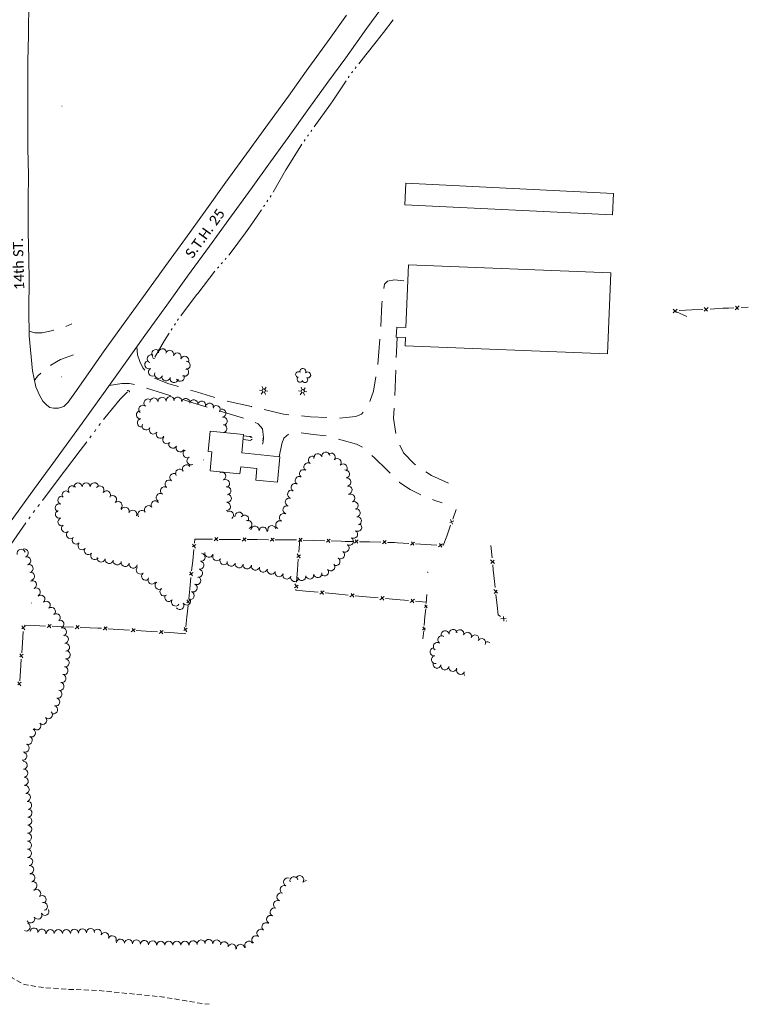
# Model space of a CAD drawing. Extents: x 297264 to 301592, y 46903 to 51888.
# Tile 15 of 16: x 300395 to 301113, y 49770 to 50741. Entities that reach past the tile are written whole.
import ezdxf
from ezdxf.enums import TextEntityAlignment as Align

# ---------------------------------------------------------------- set-up
doc = ezdxf.new("R2010")
doc.units = 0
doc.header["$MEASUREMENT"] = 0
for name, pattern in [('DGN Style 3', [37.5, 25, -12.5]), ('DGN Style 5', [20, 10, -10]), ('Echnl', [0.68, 0.25, -0.03, 0.02, -0.03, 0.02, -0.03, 0.02, -0.03, 0.25]), ('Wisdot3', [0.1875, 0.125, -0.0625])]:
    doc.linetypes.add(name, pattern=pattern)
for name, color, linetype, lineweight in [('Level 11', 7, 'Continuous', 25), ('Level 12', 241, 'Continuous', 25), ('Level 14', 1, 'Continuous', 25), ('Level 15', 40, 'Efen', 25), ('Level 17', 50, 'Wisdot3', 25), ('Level 18', 72, 'Etrel', 25), ('Level 19', 153, 'Echnl', 25)]:
    doc.layers.add(name, color=color, linetype=linetype, lineweight=lineweight)
doc.styles.add('CalibriLight', font='calibril.ttf')
doc.styles.add('CalibriRegular', font='calibri.ttf')
doc.linetypes.add('Efen', pattern='A,0.105,-0.0325,[20,dgnlstyle-ewdotudls.shx,S=0.000293,R=0,X=0,Y=0],-0.0325,0.105', length=0.275)
doc.linetypes.add('Etrel', pattern='A,0,[14,dgnlstyle-ewdotudls.shx,S=0.00065925,R=0,X=0,Y=0],-0.082294', length=0.082294)

# ---------------------------------------------------------------- blocks, each defined once
blk = doc.blocks.new('CULVRT_6')
at = {"layer": 'Level 15', "color": 40, "linetype": 'Continuous', "lineweight": 0}
blk.add_arc((10, 7.5), 12.5, 216.87987, 323.11943, dxfattribs=at)
blk = doc.blocks.new('CULVRT_7')
at = {"layer": 'Level 15', "color": 40, "linetype": 'Continuous', "lineweight": 0}
blk.add_arc((10, 7.5), 12.5, 216.87999, 323.11955, dxfattribs=at)
blk = doc.blocks.new('POLE')
at = {"color": 0, "linetype": 'ByBlock', "lineweight": -2, "transparency": 16777216}
for radius in [0.06, 0.045, 0.03, 0.015]:
    blk.add_circle((0, 0), radius, dxfattribs=at)
blk = doc.blocks.new('LTP')
at = {"layer": 'Level 14', "color": 20, "linetype": 'Continuous', "lineweight": 0}
for p, q in [((-1.64, 0.07), (-4.24, 0.14)), ((-0.8, 1.43), (-2, 3.73)), ((0.9, 1.42), (2.27, 3.65)), ((-0.88, -1.42), (-2.24, -3.61)), ((0.76, -1.47), (2, -3.65)), ((1.64, -0.02), (4.16, -0.09))]:
    blk.add_line(p, q, dxfattribs=at)
blk.add_circle((0, 0), 1.64, dxfattribs=at)
blk = doc.blocks.new('ANT')
at = {"color": 0, "linetype": 'ByBlock', "lineweight": -2, "transparency": 16777216, "style": 'CalibriLight'}
blk.add_text('ANT.', height=0.07, dxfattribs=at).set_placement((0, 0), align=Align.MIDDLE_CENTER)
blk = doc.blocks.new('TREE')
at = {"layer": 'Level 18', "color": 93, "linetype": 'Continuous', "lineweight": 0}
for centre, radius, start, end in [((-4.47, 0.2), 2.78, 78.07141, 279.08246), ((-1.47, 4.28), 2.78, 1.3944, 209.16739), ((3.57, 2.42), 2.97, 278.42351, 139.65739), ((-2.01, -4.2), 2.61, 140.77956, 358.71217), ((3.46, -3.43), 2.97, 196.07432, 79.04759)]:
    blk.add_arc(centre, radius, start, end, dxfattribs=at)

msp = doc.modelspace()

# ---------------------------------------------------------------- linework, layer by layer
at = {"layer": 'Level 11', "color": 21, "linetype": 'Continuous', "lineweight": 13, "flags": 128}
for points in [[(300449.17, 50372.95), (300442.83, 50363.95), (300438.55, 50359.73), (300433.23, 50358.03), (300428.42, 50357.86), (300424.54, 50358.69), (300421.53, 50360.79), (300417.69, 50364.88), (300414.41, 50370.66), (300410.92, 50378.95), (300407.55, 50394.65), (300404.29, 50429.23), (300403.82, 50454.54), (300404.11, 50484.57), (300403.98, 50504.92), (300403.29, 50531.91), (300403.13, 50563.45), (300403.58, 50587.79), (300403.08, 50614.35), (300402.97, 50640.73), (300402.84, 50669.71), (300403.05, 50700.36), (300403.59, 50726.03), (300403.78, 50761.04)], [(300287.18, 50107.16), (300311.29, 50140.6), (300331.98, 50169.98), (300349.43, 50194.73), (300366.09, 50218.23), (300384.89, 50244.58), (300409.61, 50278.75), (300427.49, 50303.2), (300456.56, 50343.15), (300479.33, 50374.69), (300497.33, 50400.09), (300518.31, 50429.55), (300539.85, 50459.66), (300560.52, 50488.12), (300581.89, 50517.65), (300601.13, 50544.14), (300623.03, 50574.5), (300642.08, 50601.01), (300659.65, 50625.08), (300679.9, 50653.59), (300698.64, 50679.47), (300716.29, 50703.7), (300737.12, 50732.77), (300755.53, 50757.81)], [(300449.17, 50372.95), (300462.4, 50391.82), (300478.24, 50414.35), (300497.85, 50441.84), (300516.89, 50468.27), (300538.88, 50498.77), (300558.36, 50525.37), (300577.63, 50552.41), (300598.2, 50580.81), (300618.37, 50608.82), (300640.3, 50638.8), (300659.78, 50665.83), (300677.39, 50690.39), (300698.37, 50719.36), (300717.18, 50745.63)]]:
    msp.add_lwpolyline(points, dxfattribs=at)
at = {"layer": 'Level 12', "color": 241, "linetype": 'Continuous', "lineweight": 13, "flags": 128}
for points in [[(300774.69, 50558.68), (300979.21, 50548.54), (300980.27, 50569.89), (300775.75, 50580.03)], [(300774.84, 50419.53), (300974.48, 50411.65), (300977.63, 50491.34), (300778.07, 50499.22), (300775.62, 50437.41), (300766.59, 50437.77), (300766.2, 50427.87), (300775.16, 50427.52)], [(300582.61, 50296), (300612.09, 50293.02), (300612.79, 50299.97), (300628.82, 50298.35), (300627.67, 50287.04), (300648.98, 50284.88), (300651.52, 50309.96), (300613.77, 50313.79), (300615.61, 50332.01), (300582.85, 50335.33), (300580.81, 50315.19), (300584.51, 50314.81)]]:
    msp.add_lwpolyline(points, close=True, dxfattribs=at)
at = {"layer": 'Level 15', "color": 40, "linetype": 'Continuous', "lineweight": 0}
for p, q in [((301039.05, 50451.92), (301042.96, 50455.7)), ((301039.05, 50455.5), (301042.31, 50452.17)), ((301069.74, 50453.55), (301073.65, 50457.33)), ((301069.74, 50457.13), (301073, 50453.8)), ((301100.41, 50455.12), (301104.35, 50458.88)), ((301100.44, 50458.7), (301103.68, 50455.35)), ((300822.77, 50246.76), (300818.87, 50245.19)), ((300819.79, 50247.99), (300821.59, 50243.44)), ((300590.4, 50230.21), (300586.68, 50227.02)), ((300590.2, 50227), (300587.45, 50230.16)), ((300618.05, 50230.02), (300614.34, 50226.83)), ((300617.86, 50226.81), (300615.1, 50229.98)), ((300645.7, 50229.83), (300641.99, 50226.64)), ((300645.51, 50226.62), (300642.76, 50229.79)), ((300673.36, 50229.64), (300669.65, 50226.45)), ((300673.13, 50226.39), (300670.46, 50229.63)), ((300701.04, 50228.7), (300697.25, 50225.61)), ((300700.77, 50225.49), (300698.09, 50228.73)), ((300728.67, 50227.91), (300724.9, 50224.79)), ((300728.42, 50224.7), (300725.72, 50227.91)), ((300756.31, 50227.24), (300752.55, 50224.12)), ((300756.07, 50224.03), (300753.37, 50227.25)), ((300568.63, 50223.4), (300565.22, 50220.96)), ((300565.45, 50223.9), (300568.27, 50219.9)), ((300784, 50225.83), (300780.11, 50222.85)), ((300783.63, 50222.63), (300781.05, 50225.95)), ((300811.6, 50224.12), (300807.72, 50221.14)), ((300811.23, 50220.92), (300808.65, 50224.24)), ((300668.13, 50210.44), (300671.75, 50213.15)), ((300671.57, 50209.98), (300668.43, 50214.22)), ((300862.95, 50204.82), (300859.14, 50208.44)), ((300859.5, 50204.68), (300862.58, 50207.96)), ((300565.8, 50195.89), (300562.38, 50193.45)), ((300562.62, 50196.39), (300565.44, 50192.39)), ((300665.78, 50180.73), (300669.4, 50183.44)), ((300669.22, 50180.28), (300666.08, 50184.51)), ((300866.12, 50175.35), (300862.26, 50178.9)), ((300862.67, 50175.15), (300865.7, 50178.48)), ((300562.96, 50168.38), (300559.55, 50165.94)), ((300559.78, 50168.88), (300562.6, 50164.88)), ((300695.07, 50177.61), (300690.78, 50174.55)), ((300694.55, 50174.18), (300691.9, 50177.85)), ((300724.73, 50174.75), (300720.44, 50171.69)), ((300724.22, 50171.33), (300721.55, 50174.98)), ((300754.4, 50172.05), (300750.12, 50168.96)), ((300753.9, 50168.62), (300751.23, 50172.27)), ((300784.07, 50169.34), (300779.8, 50166.25)), ((300783.57, 50165.9), (300780.9, 50169.56)), ((300794.09, 50161.24), (300796.77, 50163.21)), ((300796.62, 50160.87), (300794.34, 50164.02)), ((300874.52, 50150.41), (300869.28, 50150.08)), ((300872.28, 50147.79), (300871.97, 50152.28)), ((300400.26, 50142.81), (300396.93, 50140.26)), ((300397.06, 50143.2), (300400.01, 50139.3)), ((300425.86, 50144.44), (300422.06, 50141.37)), ((300425.57, 50141.24), (300422.92, 50144.49)), ((300453.5, 50143.39), (300449.69, 50140.32)), ((300453.21, 50140.19), (300450.55, 50143.44)), ((300481.17, 50142.1), (300477.28, 50139.13)), ((300480.79, 50138.9), (300478.23, 50142.22)), ((300508.76, 50140.33), (300504.88, 50137.35)), ((300508.39, 50137.13), (300505.82, 50140.45)), ((300560.13, 50140.87), (300556.71, 50138.44)), ((300556.95, 50141.37), (300559.77, 50137.37)), ((300792.1, 50139.36), (300794.79, 50141.33)), ((300794.64, 50139), (300792.36, 50142.15)), ((300536.36, 50138.56), (300532.48, 50135.58)), ((300535.99, 50135.36), (300533.42, 50138.68)), ((300398.34, 50115.22), (300395, 50112.67)), ((300395.14, 50115.61), (300398.09, 50111.71)), ((300396.41, 50087.63), (300393.08, 50085.08)), ((300393.22, 50088.02), (300396.17, 50084.12))]:
    msp.add_line(p, q, dxfattribs=at)
at = {"layer": 'Level 15', "color": 40, "linetype": 'Continuous', "lineweight": 0, "flags": 128}
for points in [[(301052.46, 50448.47), (301042.41, 50452.9)], [(301044.92, 50454.15), (301057.39, 50454.81)], [(301057.39, 50454.81), (301068.36, 50455.4)], [(301075.61, 50455.78), (301088.08, 50456.44)], [(301088.08, 50456.44), (301093.79, 50456.75), (301099.05, 50456.98)], [(301106.3, 50457.31), (301113.21, 50457.62)], [(300825.1, 50257.81), (300821.8, 50248.5)], [(300819.62, 50242.34), (300815.87, 50231.75)], [(300573.76, 50228.6), (300567.68, 50228.64), (300567.29, 50224.87)], [(300585, 50228.52), (300573.76, 50228.6)], [(300601.42, 50228.41), (300591.53, 50228.48)], [(300612.66, 50228.33), (300601.42, 50228.41)], [(300629.07, 50228.22), (300619.19, 50228.29)], [(300640.31, 50228.14), (300629.07, 50228.22)], [(300656.73, 50228.03), (300646.84, 50228.1)], [(300667.96, 50227.95), (300656.73, 50228.03)], [(300670.17, 50215.91), (300671.12, 50227.98)], [(300684.37, 50227.52), (300674.5, 50227.84)], [(300695.6, 50227.15), (300684.37, 50227.52)], [(300712.01, 50226.62), (300702.14, 50226.94)], [(300723.25, 50226.31), (300715.72, 50226.5), (300712.01, 50226.62)], [(300815.87, 50231.75), (300812.57, 50222.43)], [(300566.62, 50218.37), (300565.47, 50207.19)], [(300739.66, 50225.92), (300729.78, 50226.16)], [(300750.89, 50225.65), (300739.66, 50225.92)], [(300767.3, 50225.14), (300764.32, 50225.32), (300757.42, 50225.49)], [(300778.52, 50224.44), (300767.3, 50225.14)], [(300794.9, 50223.43), (300785.04, 50224.04)], [(300806.12, 50222.73), (300794.9, 50223.43)], [(300860.56, 50210.4), (300859.44, 50222.4)], [(300565.47, 50207.19), (300564.45, 50197.36)], [(300668.78, 50198.28), (300669.62, 50208.89)], [(300667.83, 50186.2), (300668.78, 50198.28)], [(300862.31, 50192.87), (300861.68, 50198.46), (300861.22, 50203.42)], [(300563.78, 50190.86), (300562.63, 50179.68)], [(300863.64, 50180.88), (300862.31, 50192.87)], [(300562.63, 50179.68), (300561.62, 50169.85)], [(300677.06, 50177.48), (300667.21, 50178.44), (300667.27, 50179.19)], [(300689.12, 50176.32), (300677.06, 50177.48)], [(300706.72, 50174.62), (300696.12, 50175.64)], [(300718.78, 50173.46), (300706.72, 50174.62)], [(300736.39, 50171.83), (300725.79, 50172.8)], [(300748.45, 50170.73), (300736.39, 50171.83)], [(300766.07, 50169.12), (300755.46, 50170.08)], [(300778.12, 50168.01), (300766.07, 50169.12)], [(300795.64, 50165.25), (300796.44, 50174.15)], [(300865.59, 50163.38), (300864.42, 50173.92)], [(300560.95, 50163.35), (300559.79, 50152.17)], [(300795.74, 50166.4), (300785.14, 50167.37)], [(300794.46, 50152.27), (300795.17, 50160.09)], [(300868.81, 50152.45), (300866.62, 50154.12), (300865.59, 50163.38)], [(300559.79, 50152.17), (300558.78, 50142.34)], [(300793.66, 50143.38), (300794.46, 50152.27)], [(300409.19, 50143.35), (300399.31, 50143.73)], [(300420.42, 50142.92), (300409.19, 50143.35)], [(300436.83, 50142.3), (300426.95, 50142.68)], [(300448.06, 50141.87), (300436.83, 50142.3)], [(300464.46, 50141.25), (300454.59, 50141.62)], [(300475.69, 50140.72), (300471.88, 50140.97), (300464.46, 50141.25)], [(300492.07, 50139.67), (300482.21, 50140.3)], [(300503.28, 50138.95), (300492.07, 50139.67)], [(300874.77, 50147.89), (300874.37, 50148.19)], [(300398.41, 50137.71), (300397.63, 50126.5)], [(300519.67, 50137.9), (300509.8, 50138.53)], [(300530.88, 50137.18), (300519.67, 50137.9)], [(300547.26, 50136.13), (300537.4, 50136.76)], [(300558.11, 50135.84), (300558.07, 50135.43), (300547.26, 50136.13)], [(300792.48, 50130.39), (300793.19, 50138.21)], [(300397.63, 50126.5), (300396.94, 50116.64)], [(300396.49, 50110.12), (300395.71, 50098.91)], [(300395.71, 50098.91), (300395.02, 50089.05)]]:
    msp.add_lwpolyline(points, dxfattribs=at)
at = {"layer": 'Level 17', "color": 51, "linetype": 'DGN Style 3', "lineweight": 0, "flags": 128}
for points in [[(300510.57, 50418.68), (300511.21, 50410.48), (300513.28, 50403.84), (300516.45, 50397.77), (300520.66, 50392.84), (300526.89, 50388.12), (300541.9, 50382.01), (300570.22, 50373.78), (300595.6, 50365.87), (300623.39, 50359.43), (300655.1, 50351.99), (300681.78, 50349.53), (300709.94, 50347.95), (300726.43, 50349.83), (300731.93, 50351.86), (300738.45, 50360.08), (300743.85, 50374.85), (300747.77, 50399.13), (300750.48, 50432.64), (300752.08, 50460.89), (300753.77, 50473.93), (300754.68, 50480.31), (300757.61, 50483.33), (300764.48, 50484.71), (300777.43, 50483.21)], [(300404.2, 50434.01), (300409.99, 50432.35), (300417.25, 50432.14), (300427.56, 50434.44), (300439.39, 50438.09), (300446.34, 50441.13)], [(300817.75, 50283.97), (300800.96, 50291.35), (300783.92, 50302.98), (300773.4, 50313.71), (300766.52, 50327.44), (300763.42, 50348.05), (300765.03, 50378.31), (300766.34, 50413.19), (300767.07, 50427.84)], [(300448, 50410.62), (300435.12, 50405.81), (300425.66, 50400.3), (300418.18, 50394.85), (300412.64, 50389.52), (300410.19, 50386.17), (300409.66, 50384.84)], [(300483.26, 50380.24), (300495.51, 50382.19), (300503.12, 50382.22), (300513.52, 50379.94), (300536.67, 50372.41), (300565.48, 50363.31), (300599.05, 50352.9), (300616.28, 50347.91), (300623.5, 50345.54), (300629.99, 50342.57), (300634.34, 50337.41), (300635.3, 50328.9), (300634.88, 50324.79), (300632.56, 50311.88)], [(300650.69, 50310.05), (300653.48, 50322.83), (300655.31, 50328.34), (300660.3, 50332.64), (300670.9, 50333.69), (300684.38, 50331.79), (300697.24, 50330.51), (300712.84, 50326.31), (300726.98, 50322.3), (300735.89, 50317.64), (300744.74, 50308.83), (300756.99, 50297.06), (300769.5, 50284.6), (300779.89, 50277.58), (300790.29, 50272.38), (300804.11, 50266.93), (300811.32, 50264.38)]]:
    msp.add_lwpolyline(points, dxfattribs=at)
at = {"layer": 'Level 17', "color": 51, "linetype": 'DGN Style 5', "lineweight": 0, "flags": 128}
for points in [[(300615.11, 50327.04), (300622.92, 50326.17), (300623.06, 50327.09), (300634.99, 50325.86)], [(300615.48, 50330.71), (300621.46, 50330.03), (300623.05, 50329.82), (300622.89, 50328.84), (300635.17, 50327.65)]]:
    msp.add_lwpolyline(points, dxfattribs=at)
at = {"layer": 'Level 17', "color": 51, "linetype": 'DGN Style 3', "lineweight": 0, "ltscale": 0.2, "flags": 128}
msp.add_lwpolyline([(300369.81, 50035.17), (300364.76, 50012.15), (300358.64, 49986.17), (300354.16, 49964.91), (300351.93, 49952.35), (300352.86, 49936.78), (300355.48, 49925.25), (300358.06, 49915.22), (300360.22, 49906.22), (300364.02, 49892.48), (300366.51, 49880.21), (300367.32, 49864.49), (300365.9, 49851.36), (300366.61, 49830.78), (300370.07, 49817.96), (300377.54, 49805.41), (300387.55, 49795.71), (300399.43, 49789.28), (300416.2, 49786.5), (300441.87, 49784.49), (300471.28, 49783.49), (300510.55, 49779.52), (300536.69, 49776.89), (300559.01, 49773.02), (300575.69, 49770.4), (300581.58, 49769.73)], dxfattribs=at)
at = {"layer": 'Level 18', "color": 93, "linetype": 'Continuous', "lineweight": 0}
for centre, radius, start, end in [((300529.24, 50411.73), 4.04, 39.34142, 219.32609), ((300535.68, 50412.58), 4.04, 2.26262, 182.24729), ((300542.84, 50411), 4.04, 343.80026, 163.78494), ((300550.19, 50408.36), 4.04, 336.7273, 156.71198), ((300522.24, 50400.84), 4.04, 116.12781, 296.11249), ((300524.73, 50406.69), 4.04, 69.06923, 249.05391), ((300557.61, 50405.17), 4.04, 336.7273, 156.71198), ((300558.93, 50400.25), 4.04, 267.91524, 87.89992), ((300525.8, 50393.59), 4.04, 116.12781, 296.11249), ((300531.93, 50391.37), 4.04, 158.48159, 338.46627), ((300557.44, 50393.46), 4.04, 242.35163, 62.33631), ((300539.18, 50388.86), 4.04, 168.87161, 348.85629), ((300547.12, 50387.3), 4.04, 168.87161, 348.85629), ((300553.21, 50388.55), 4.04, 207.75973, 27.74441), ((300521.34, 50362.99), 4.01, 50.711, 230.69567), ((300527.28, 50364.03), 4.01, 4.66645, 184.65113), ((300535.28, 50364.68), 4.01, 4.66645, 184.65113), ((300543.28, 50365.33), 4.01, 4.66645, 184.65113), ((300550.7, 50364.92), 4.01, 350.186, 170.17068), ((300558.61, 50363.55), 4.01, 350.186, 170.17068), ((300566.52, 50362.19), 4.01, 350.186, 170.17068), ((300574.29, 50360.82), 4.01, 346.32589, 166.31056), ((300582.09, 50358.93), 4.01, 346.32589, 166.31056), ((300514.05, 50351.4), 4.01, 96.07132, 276.056), ((300516.26, 50356.78), 4.01, 50.711, 230.69567), ((300588.76, 50356.48), 4.01, 324.58231, 144.56699), ((300594.23, 50353.06), 4.01, 279.42164, 99.40632), ((300514.9, 50343.42), 4.01, 96.07132, 276.056), ((300595.54, 50345.14), 4.01, 279.42164, 99.40632), ((300519.6, 50340.4), 4.01, 151.87783, 331.86251), ((300526.67, 50336.38), 4.01, 148.82959, 328.81427), ((300533.54, 50332.23), 4.01, 148.82959, 328.81427), ((300595.18, 50337.81), 4.01, 286.5593, 81.13613), ((300539.92, 50326.81), 4.01, 139.11786, 319.10254), ((300545.93, 50322.38), 4.01, 153.03711, 333.02179), ((300553.09, 50318.74), 4.01, 153.03711, 333.02179), ((300559.96, 50313.03), 4.01, 118.64033, 298.62501), ((300696.78, 50310.52), 4.01, 10.52376, 190.50844), ((300563.81, 50305.99), 4.01, 118.64033, 298.62501), ((300683.6, 50306.61), 4.01, 56.16701, 236.15169), ((300688.89, 50309.06), 4.01, 10.52376, 190.50844), ((300702.07, 50309.68), 4.01, 317.62355, 137.60823), ((300707.99, 50304.27), 4.01, 317.62355, 137.60823), ((300552.62, 50293.72), 4.01, 31.72234, 211.70701), ((300559.44, 50298.07), 4.01, 33.18166, 213.16634), ((300594.11, 50290.67), 4.01, 297.32543, 117.31011), ((300674.66, 50293.28), 4.01, 56.16701, 236.15169), ((300679.13, 50299.94), 4.01, 56.16701, 236.15169), ((300713.92, 50298.86), 4.01, 317.62355, 137.60823), ((300716.11, 50293.01), 4.01, 278.91098, 98.89566), ((300542.16, 50283.01), 4.01, 53.71089, 233.69557), ((300546.91, 50289.48), 4.01, 53.71089, 233.69557), ((300597.79, 50283.54), 4.01, 297.32543, 117.31011), ((300670.5, 50286.58), 4.01, 59.97857, 239.96325), ((300717.35, 50285.09), 4.01, 278.91098, 98.89566), ((300440.68, 50272.31), 4.01, 39.74521, 219.72988), ((300446.86, 50277.44), 4.01, 39.74521, 219.72988), ((300452.45, 50280.13), 4.01, 1.0076, 180.99228), ((300460.47, 50280.27), 4.01, 1.0076, 180.99228), ((300468.5, 50280.41), 4.01, 1.0076, 180.99228), ((300474.03, 50277.19), 4.01, 323.4697, 143.45438), ((300480.48, 50272.41), 4.01, 323.4697, 143.45438), ((300537.75, 50276.48), 4.01, 57.58955, 237.57423), ((300599.16, 50276.4), 4.01, 278.11204, 98.09672), ((300662.96, 50273.02), 4.01, 73.71771, 253.70238), ((300666.49, 50279.63), 4.01, 59.97857, 239.96325), ((300718.59, 50277.16), 4.01, 278.91098, 98.89566), ((300436.55, 50267.11), 4.01, 70.37224, 250.35692), ((300486.47, 50267.7), 4.01, 313.12207, 133.10675), ((300491.96, 50261.84), 4.01, 313.12207, 133.10675), ((300528.49, 50262.44), 4.01, 35.34166, 215.32634), ((300533.44, 50269.71), 4.01, 57.58955, 237.57423), ((300599.65, 50269.02), 4.01, 262.68728, 82.67196), ((300660.71, 50265.31), 4.01, 73.71771, 253.70238), ((300721.21, 50269.05), 4.01, 294.41307, 114.39775), ((300724.53, 50261.74), 4.01, 294.41307, 114.39775), ((300433.85, 50259.55), 4.01, 70.37224, 250.35692), ((300434.17, 50253.31), 4.01, 108.07275, 288.05743), ((300498.79, 50256.33), 4.01, 338.2595, 158.24418), ((300506.25, 50253.35), 4.01, 338.2595, 158.24418), ((300515.39, 50253.15), 4.01, 35.34166, 215.32634), ((300521.94, 50257.79), 4.01, 35.34166, 215.32634), ((300598.74, 50260.96), 4.01, 264.87814, 84.86282), ((300601.71, 50252.46), 4.01, 304.61569, 124.60037), ((300658.45, 50257.61), 4.01, 73.71771, 253.70238), ((300726.52, 50254.6), 4.01, 279.32707, 99.31175), ((300436.65, 50245.68), 4.01, 108.07275, 288.05743), ((300611.1, 50251.31), 4.01, 7.22735, 187.21203), ((300616.71, 50248.47), 4.01, 327.09049, 147.07517), ((300619.85, 50243.19), 4.01, 287.16176, 107.14644), ((300651.31, 50242.84), 4.01, 63.41849, 243.40317), ((300654.9, 50250.01), 4.01, 63.41849, 243.40317), ((300727.82, 50246.68), 4.01, 279.32707, 99.31175), ((300440.12, 50239.4), 4.01, 128.23956, 308.22423), ((300626.88, 50237.53), 4.01, 353.00518, 172.98986), ((300634.85, 50236.55), 4.01, 353.00518, 172.98986), ((300643.5, 50238.06), 4.01, 18.82838, 198.81305), ((300724.02, 50233.51), 4.01, 239.36791, 59.35259), ((300728.11, 50240.41), 4.01, 239.36791, 59.35259), ((300445.08, 50233.1), 4.01, 128.23956, 308.22423), ((300450.65, 50227.74), 4.01, 136.38534, 316.37001), ((300719.93, 50226.6), 4.01, 239.36791, 59.35259), ((300396.38, 50214.75), 4, 17.97918, 197.96386), ((300399.46, 50215), 4, 286.92151, 106.90619), ((300456.46, 50222.2), 4.01, 136.38534, 316.37001), ((300462.61, 50217.41), 4.01, 142.40717, 322.39185), ((300715.71, 50219.92), 4.01, 236.00603, 55.99071), ((300401.79, 50207.33), 4, 286.92151, 106.90619), ((300468.97, 50212.51), 4.01, 142.40717, 322.39185), ((300475.31, 50210.06), 4.01, 170.0865, 350.07118), ((300483.22, 50208.68), 4.01, 170.0865, 350.07118), ((300491.17, 50207.27), 4.01, 168.59152, 348.5762), ((300573.69, 50210.85), 4.01, 261.02506, 81.00974), ((300581.43, 50214.75), 4.01, 168.56167, 348.54635), ((300589.32, 50211.35), 4.01, 150.75711, 330.74179), ((300596.32, 50207.43), 4.01, 150.75711, 330.74179), ((300706.74, 50206.62), 4.01, 236.00603, 55.99071), ((300711.22, 50213.27), 4.01, 236.00603, 55.99071), ((300404.12, 50199.67), 4, 286.92151, 106.90619), ((300499.04, 50205.69), 4.01, 168.59152, 348.5762), ((300506.91, 50204.1), 4.01, 168.59152, 348.5762), ((300513.86, 50198.25), 4.01, 131.11638, 311.10106), ((300571.22, 50194.98), 4.01, 261.33946, 81.32414), ((300572.43, 50202.92), 4.01, 261.02506, 81.00974), ((300603.53, 50205.9), 4.01, 168.37554, 348.36022), ((300611.26, 50204.4), 4.01, 172.27292, 352.2576), ((300619.22, 50203.32), 4.01, 172.27292, 352.2576), ((300627.39, 50202.09), 4.01, 165.63774, 345.62242), ((300635.16, 50200.1), 4.01, 165.63774, 345.62242), ((300643.03, 50198.04), 4.01, 162.76855, 342.75322), ((300695.36, 50196.34), 4.01, 219.04284, 39.02752), ((300701.6, 50201.4), 4.01, 219.04284, 39.02752), ((300405.5, 50192.05), 4, 279.76237, 99.74705), ((300519.14, 50192.2), 4.01, 131.11638, 311.10106), ((300525.39, 50188.37), 4.01, 149.36285, 329.34753), ((300569.48, 50187.87), 4.01, 243.9181, 63.90278), ((300650.69, 50195.66), 4.01, 162.76855, 342.75322), ((300658.36, 50193.28), 4.01, 162.76855, 342.75322), ((300666.03, 50190.9), 4.01, 162.76855, 342.75322), ((300672.92, 50191.95), 4.01, 189.87743, 9.86211), ((300680.83, 50193.32), 4.01, 189.87743, 9.86211), ((300688.74, 50194.7), 4.01, 189.87743, 9.86211), ((300407.49, 50183.69), 4, 297.72974, 117.71442), ((300411.22, 50176.6), 4, 297.72974, 117.71442), ((300532.39, 50183.14), 4.01, 126.49967, 306.48434), ((300537.17, 50176.69), 4.01, 126.49967, 306.48434), ((300565.95, 50180.66), 4.01, 243.9181, 63.90278), ((300415.81, 50169.51), 4, 311.22181, 131.20648), ((300541.9, 50171.2), 4.01, 145.63298, 325.61766), ((300548.53, 50166.67), 4.01, 145.63298, 325.61766), ((300559.48, 50167.66), 4.01, 213.69773, 33.68241), ((300562.95, 50173.01), 4.01, 249.46459, 69.44927), ((300421.08, 50163.48), 4, 311.22181, 131.20648), ((300426.14, 50157.45), 4, 307.66431, 127.64898), ((300552.81, 50163.2), 4.01, 213.69773, 33.68241), ((300431.03, 50151.11), 4, 307.66431, 127.64898), ((300434.61, 50144.87), 4, 288.24172, 108.2264), ((300437.11, 50137.26), 4, 288.24172, 108.2264), ((300822.18, 50135.65), 3.95, 8.92324, 188.90792), ((300828.85, 50135.44), 3.95, 340.73699, 160.72167), ((300438.98, 50129.92), 4, 277.50799, 97.49266), ((300810.99, 50129.41), 3.95, 56.64221, 236.62689), ((300814.37, 50134.42), 3.95, 8.92324, 188.90792), ((300836.32, 50132.83), 3.95, 340.73699, 160.72167), ((300843.78, 50130.22), 3.95, 340.73699, 160.72167), ((300850.34, 50126.64), 3.95, 329.32534, 149.31001), ((300440.03, 50121.98), 4, 277.50799, 97.49266), ((300803.39, 50117.55), 3.95, 100.28354, 280.26821), ((300806.64, 50122.81), 3.95, 56.64221, 236.62689), ((300856.21, 50123.49), 3.95, 55.07909, 113.56073), ((300439.74, 50106.63), 4, 262.78319, 82.76787), ((300440.75, 50114.57), 4, 262.78319, 82.76787), ((300804.8, 50109.77), 3.95, 100.28354, 280.26821), ((300438.58, 50098.98), 4, 255.57844, 75.56312), ((300806.36, 50105.37), 3.95, 168.23779, 348.22246), ((300814.1, 50103.76), 3.95, 168.23779, 348.22246), ((300821.84, 50102.15), 3.95, 168.23779, 348.22246), ((300829.57, 50099.2), 3.95, 157.41053, 337.39521), ((300436.59, 50091.23), 4, 255.57844, 75.56312), ((300836.87, 50096.16), 3.95, 157.41053, 209.63369), ((300434.59, 50083.47), 4, 255.57844, 75.56312), ((300430.41, 50068.05), 4, 254.52677, 74.51145), ((300432.55, 50075.77), 4, 254.52677, 74.51145), ((300428.27, 50060.34), 4, 254.52677, 74.51145), ((300417.59, 50049.83), 4, 225.40298, 45.38766), ((300423.21, 50055.53), 4, 225.40298, 45.38766), ((300411.83, 50044.46), 4, 221.68822, 41.67289), ((300403.37, 50030.16), 4, 246.26661, 66.25129), ((300406.6, 50037.49), 4, 246.26661, 66.25129), ((300400.38, 50022.65), 4, 248.32774, 68.31242), ((300398.04, 50014.52), 4, 261.79213, 81.77681), ((300670.96, 49892.72), 4.05, 321.69546, 141.68013), ((300655.8, 49882.96), 4.05, 66.38665, 246.37133), ((300659.05, 49890.38), 4.05, 66.38665, 246.37133), ((300665.35, 49891.57), 4.05, 15.98431, 195.96899), ((300677.31, 49887.7), 4.05, 86.36888, 141.68013), ((300652.55, 49875.53), 4.05, 66.38665, 246.37133), ((300649.18, 49868.12), 4.05, 65.24056, 245.22523), ((300642.39, 49853.4), 4.05, 65.24056, 245.22523), ((300645.78, 49860.76), 4.05, 65.24056, 245.22523), ((300637.76, 49846.22), 4.05, 52.12584, 232.11052), ((300632.78, 49839.83), 4.05, 52.12584, 232.11052), ((300612.66, 49824.9), 4.05, 7.16667, 187.15135), ((300620.9, 49828.06), 4.05, 31.72227, 211.70695), ((300627.81, 49833.43), 4.05, 52.12584, 232.11052)]:
    msp.add_arc(centre, radius, start, end, dxfattribs=at)
at = {"layer": 'Level 18', "color": 93, "linetype": 'Continuous', "lineweight": 0, "ltscale": 0.2}
for centre, start, end in [((300398.5, 50005.63), 273.42514, 93.40982), ((300398.97, 49997.7), 273.42514, 93.40982), ((300399.45, 49989.78), 273.42514, 93.40982), ((300400.37, 49981.71), 278.63495, 98.61962), ((300401.56, 49973.86), 278.63495, 98.61962), ((300402.76, 49966), 278.63495, 98.61962), ((300403.07, 49958.44), 269.09219, 89.07687), ((300402.81, 49942.56), 269.09219, 89.07687), ((300402.94, 49950.5), 269.09219, 89.07687), ((300402.72, 49934.58), 270.08966, 90.07434), ((300402.73, 49926.64), 270.08966, 90.07434), ((300402.74, 49918.7), 270.08966, 90.07434), ((300403.79, 49910.55), 277.75482, 97.7395), ((300404.86, 49902.68), 277.75482, 97.7395), ((300405.99, 49894.58), 284.45536, 104.44004), ((300407.97, 49886.89), 284.45536, 104.44004), ((300411.65, 49878.99), 312.01553, 132.00021), ((300416.96, 49873.08), 312.01553, 132.00021), ((300418.29, 49866.34), 282.35, 102.33468), ((300412.84, 49857.71), 207.81859, 27.80326), ((300419.86, 49861.41), 207.81859, 27.80326), ((300401.38, 49846.02), 245.86835, 65.85303), ((300405.82, 49854), 207.81859, 27.80326), ((300409.03, 49841.02), 352.25848, 172.24316), ((300416.9, 49839.95), 352.25848, 172.24316), ((300425.1, 49839.44), 0.26029, 180.24497), ((300433.04, 49839.47), 0.26029, 180.24497), ((300440.98, 49839.51), 0.26029, 180.24497), ((300449, 49839.82), 2.46963, 182.45431), ((300456.93, 49840.16), 2.46963, 182.45431), ((300464.86, 49840.5), 2.46963, 182.45431), ((300471.66, 49839.87), 336.28809, 156.27276), ((300478.93, 49836.68), 336.28809, 156.27276), ((300486.2, 49833.48), 336.28809, 156.27276), ((300494.2, 49830.2), 356.63843, 176.62311), ((300502.13, 49829.73), 356.63843, 176.62311), ((300510.06, 49829.26), 356.63843, 176.62311), ((300517.98, 49828.8), 356.63843, 176.62311), ((300525.91, 49828.33), 356.63843, 176.62311), ((300533.97, 49828.07), 0.00946, 179.99414), ((300541.91, 49828.07), 0.00946, 179.99414), ((300549.85, 49828.07), 0.00946, 179.99414), ((300557.79, 49828.07), 0.00946, 179.99414), ((300565.93, 49828.45), 6.08855, 186.07323), ((300573.83, 49829.29), 6.08855, 186.07323), ((300581.36, 49829.83), 355.93442, 175.9191), ((300589.28, 49829.26), 355.93442, 175.9191), ((300596.56, 49827.44), 344.39767, 164.38235), ((300604.21, 49825.31), 344.39767, 164.38235)]:
    msp.add_arc(centre, 3.97, start, end, dxfattribs=at)
at = {"layer": 'Level 19', "color": 161, "linetype": 'Continuous', "lineweight": 0, "flags": 128}
for points in [[(300746.28, 50719.29), (300753.64, 50728.66), (300763.11, 50741.14)], [(300729.16, 50697.66), (300736.17, 50706.43), (300746.28, 50719.29)], [(300725.6, 50693.2), (300726.79, 50694.68)], [(300718.84, 50684.01), (300719.9, 50685.59)], [(300722.04, 50688.74), (300723.23, 50690.23)], [(300701.27, 50657.99), (300703.53, 50661.15), (300716.72, 50680.85)], [(300685.28, 50635.5), (300701.27, 50657.99)], [(300678.67, 50626.18), (300679.77, 50627.74)], [(300681.98, 50630.84), (300683.08, 50632.39)], [(300658.5, 50595.05), (300672.05, 50616.84), (300673.17, 50618.42)], [(300675.37, 50621.53), (300676.47, 50623.08)], [(300644.67, 50571.18), (300657.29, 50593.11), (300658.5, 50595.05)], [(300641.83, 50566.24), (300642.78, 50567.89)], [(300635.41, 50556.79), (300636.48, 50558.37)], [(300638.62, 50561.51), (300639.7, 50563.08)], [(300617.5, 50531), (300622.42, 50537.78), (300633.26, 50553.65)], [(300601.11, 50508.8), (300602.49, 50510.38), (300617.5, 50531)], [(300593.61, 50500.22), (300594.86, 50501.65)], [(300597.36, 50504.51), (300598.61, 50505.94)], [(300570.58, 50471.16), (300587.45, 50492.99)], [(300589.86, 50495.92), (300591.11, 50497.35)], [(300553.93, 50449.15), (300569.37, 50469.6), (300570.58, 50471.16)], [(300547.41, 50439.79), (300548.44, 50441.39)], [(300550.5, 50444.59), (300550.59, 50444.73), (300551.64, 50446.11)], [(300528.02, 50408.2), (300537.74, 50424.79), (300542.26, 50431.8)], [(300544.32, 50434.99), (300545.35, 50436.59)], [(300477.5, 50346.73), (300478.76, 50348.42), (300494.07, 50366.75), (300501.32, 50374)], [(300468.52, 50334.73), (300470.02, 50336.73)], [(300473.01, 50340.73), (300474.51, 50342.73)], [(300439.16, 50295.83), (300454.56, 50316.07), (300461.04, 50324.72)], [(300464.03, 50328.72), (300465.53, 50330.72)], [(300417.35, 50266.89), (300426.79, 50279.57), (300439.16, 50295.83)], [(300408.38, 50254.87), (300409.88, 50256.88)], [(300412.86, 50260.88), (300414.36, 50262.89)], [(300403.9, 50248.86), (300405.4, 50250.86)], [(300380.36, 50215.01), (300400.92, 50244.85)]]:
    msp.add_lwpolyline(points, dxfattribs=at)

# ---------------------------------------------------------------- block references
at = {"layer": 'Level 14', "color": 20, "linetype": 'Continuous', "lineweight": 0, "rotation": 54.36614342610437}
for name, p in [('POLE', (300436.63, 50655.99)), ('POLE', (300771.42, 50415.41)), ('POLE', (300436.03, 50388.9)), ('LTP', (300635.56, 50375.21)), ('LTP', (300673.96, 50374.55)), ('POLE', (300576.27, 50306.93)), ('ANT', (300566.12, 50283.92)), ('POLE', (300797.18, 50195.99)), ('POLE', (300406.66, 50165.74))]:
    msp.add_blockref(name, p, dxfattribs=at)
at = {"layer": 'Level 15', "color": 40, "linetype": 'Continuous', "lineweight": 0}
for name, p, xscale, yscale, zscale, rotation in [('CULVRT_6', (300525.99, 50408.46), 0.1240160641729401, 0.1240160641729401, 0.1240160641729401, 322.585796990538), ('CULVRT_7', (300503.25, 50373.6), 0.1455012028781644, 0.1455012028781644, 0.1455012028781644, 144.4970677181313)]:
    msp.add_blockref(name, p, dxfattribs=dict(at, xscale=xscale, yscale=yscale, zscale=zscale, rotation=rotation))
at = {"layer": 'Level 18', "color": 93, "linetype": 'Continuous', "lineweight": 0, "rotation": 54.36614342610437}
msp.add_blockref('TREE', (300674.04, 50389.86), dxfattribs=at)

# ---------------------------------------------------------------- texts
at = {"layer": 'Level 11', "color": 21, "linetype": 'Continuous', "lineweight": 0, "style": 'CalibriRegular'}
for s, rotation, p in [('S.T.H. 25', 54.10182, (300565.33, 50505)), ('14th ST.', 91.4583, (300399.45, 50474.69))]:
    msp.add_text(s, height=10, rotation=rotation, dxfattribs=at).set_placement(p)

doc.saveas('drawing.dxf')
